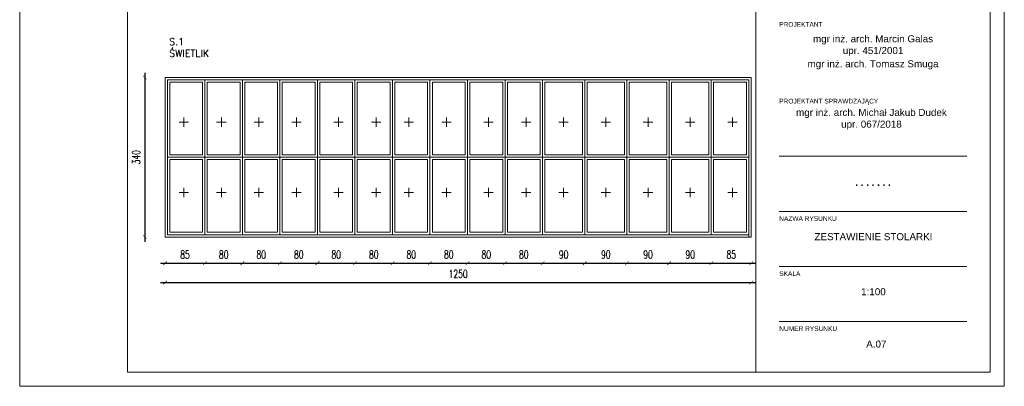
# Model space of a CAD drawing. Header units: millimetres. Extents: x -115268 to 140687, y -37779 to 24471.
# Tile 138 of 256: x 58605 to 60705, y -9752 to -8971. Entities that reach past the tile are written whole.
import ezdxf

# ---------------------------------------------------------------- set-up
doc = ezdxf.new("R2010")
doc.units = ezdxf.units.MM
doc.header["$PDMODE"] = 2
doc.header["$PDSIZE"] = 1
doc.layers.get('0').update_dxf_attribs({"lineweight": 9})
for name, color, linetype, lineweight in [('A - STOLARKA - ZESTAWIENIE', 140, 'Continuous', 9), ('A stolarka', 4, 'Continuous', 9), ('A_CIENKA', 7, 'Continuous', 9)]:
    doc.layers.add(name, color=color, linetype=linetype, lineweight=lineweight)
doc.layers.add('A_WYMIAR', color=253, linetype='Continuous', lineweight=5, transparency=0.2)
doc.styles.add('Arial', font='arial.ttf')
doc.styles.add('ROMANS', font='romanpl.shx', dxfattribs={"bigfont": 'romanbigpl.shx'})
doc.styles.add('romans 1-100', font='romans.shx', dxfattribs={"width": 0.7, "height": 17})
doc.dimstyles.new('___SKALA_1_100', dxfattribs={"dimscale": 10, "dimtxt": 17, "dimasz": 0.8, "dimexe": 2, "dimexo": 2, "dimgap": 1, "dimtad": 1, "dimdec": 4, "dimrnd": 0.5, "dimdsep": 46, "dimtxsty": 'romans 1-100', "dimblk": 'ARCHTICK', "dimcen": 0.1, "dimdle": 1, "dimse1": 1, "dimse2": 1, "dimadec": 0, "dimazin": 0, "dimtfac": 1, "dimtdec": 4, "dimtix": 1, "dimtmove": 0, "dimatfit": 3, "dimldrblk": 'ARCHTICK', "dimfxl": 6, "dimfxlon": 1, "dimtolj": 1, "dimarcsym": 0})

# ---------------------------------------------------------------- blocks, each defined once
blk = doc.blocks.new('METRYKA11')
for p, q in [((7511378.7, 5508935.2), (7511378.7, 5506025.2)), ((7511878.7, 5508935.2), (7511878.7, 5506025.2)), ((7511428.7, 5506485.6), (7511828.7, 5506485.6)), ((7511428.7, 5506368.2), (7511828.7, 5506368.2)), ((7511428.7, 5506250.9), (7511828.7, 5506250.9)), ((7511428.7, 5506133.5), (7511828.7, 5506133.5))]:
    blk.add_line(p, q)
at = {"ltscale": 80, "char_height": 10, "attachment_point": 1, "style": 'Arial'}
for s, insert, width in [('{\\fArial|b0|i0|c238|p34;PROJEKTANT}', (7511428.7, 5506771.9), 135.734), ('PROJEKTANT SPRAWDZAJĄCY', (7511428.7, 5506608.3), 214.014), ('{\\fArial|b0|i0|c238|p34;NAZWA RYSUNKU}', (7511428.7, 5506357.9), 135.734), ('SKALA', (7511428.7, 5506240.5), 135.734), ('{\\fArial|b0|i0|c238|p34;NUMER RYSUNKU}', (7511428.7, 5506123.2), 135.734)]:
    blk.add_mtext(s, dxfattribs=dict(at, insert=insert, width=width))
at = {"char_height": 15, "width": 400, "attachment_point": 1, "style": 'Arial'}
for s, insert in [('\\pxqc;{\\H0.2x;\\P\\P}mgr inż. arch. Marcin Galas\\Pupr. 451/2001{\\H0.20002x;\\P\\H0.6666x;\\P}mgr inż. arch. Tomasz Smuga', (7511428.7, 5506753.8)), ('\\pxqc;{\\H0.2x;\\P\\P}mgr inż. arch. Michał Jakub Dudek\\Pupr. 067/2018', (7511425.3, 5506596.8))]:
    blk.add_mtext(s, dxfattribs=dict(at, insert=insert))
at = {"insert": (7511428.7, 5506437.3), "char_height": 15, "width": 400, "attachment_point": 1}
blk.add_mtext('\\pxqc;{\\fArial|b1|i0|c238|p34;.^I.^I.^I.^I.^I.^I.}', dxfattribs=at)
blk = doc.blocks.new('_ArchTick')
at = {"color": 0, "linetype": 'ByBlock', "const_width": 0.15}
blk.add_lwpolyline([(-0.5, -0.5), (0.5, 0.5)], dxfattribs=at)
blk = doc.blocks.new('*D449')
at = {"layer": 'A_WYMIAR', "color": 0, "lineweight": -2, "transparency": 16777216}
blk.add_line((58871.5, -9084), (58871.5, -9444), dxfattribs=at)
at = {"layer": 'Defpoints', "color": 0, "transparency": 16777216}
for p in [(58914.7, -9094), (58871.5, -9434), (58914.7, -9434)]:
    blk.add_point(p, dxfattribs=at)
at = {"layer": 'A_WYMIAR', "color": 0, "lineweight": -2, "transparency": 16777216, "xscale": 8, "yscale": 8, "zscale": 8}
for p, rotation in [((58871.5, -9094), 90), ((58871.5, -9434), 270)]:
    blk.add_blockref('_ArchTick', p, dxfattribs=dict(at, rotation=rotation))
at = {"layer": 'A_WYMIAR', "color": 0, "transparency": 16777216, "insert": (58853, -9264), "char_height": 17, "attachment_point": 5, "rotation": 90, "style": 'romans 1-100'}
blk.add_mtext('\\A1;340', dxfattribs=at)
blk = doc.blocks.new('*D450')
at = {"layer": 'A_WYMIAR', "color": 0, "lineweight": -2, "transparency": 16777216}
blk.add_line((58904.7, -9531.2), (60174.7, -9531.2), dxfattribs=at)
at = {"layer": 'Defpoints', "color": 0, "transparency": 16777216}
for p in [(58914.7, -9434), (60164.7, -9434), (60164.7, -9531.2)]:
    blk.add_point(p, dxfattribs=at)
at = {"layer": 'A_WYMIAR', "color": 0, "lineweight": -2, "transparency": 16777216, "xscale": 8, "yscale": 8, "zscale": 8, "rotation": 180}
blk.add_blockref('_ArchTick', (58914.7, -9531.2), dxfattribs=at)
at = {"layer": 'A_WYMIAR', "color": 0, "lineweight": -2, "transparency": 16777216, "xscale": 8, "yscale": 8, "zscale": 8}
blk.add_blockref('_ArchTick', (60164.7, -9531.2), dxfattribs=at)
at = {"layer": 'A_WYMIAR', "color": 0, "transparency": 16777216, "insert": (59539.7, -9512.7), "char_height": 17, "attachment_point": 5, "style": 'romans 1-100'}
blk.add_mtext('\\A1;1250', dxfattribs=at)
blk = doc.blocks.new('*D455')
at = {"layer": 'A_WYMIAR', "color": 0, "lineweight": -2, "ltscale": 0.5, "transparency": 16777216}
blk.add_line((58904.7, -9489.9), (59009.7, -9489.9), dxfattribs=at)
at = {"layer": 'Defpoints', "color": 0, "ltscale": 0.5, "transparency": 16777216}
for p in [(58914.7, -9434), (58999.7, -9434), (58999.7, -9489.9)]:
    blk.add_point(p, dxfattribs=at)
at = {"layer": 'A_WYMIAR', "color": 0, "lineweight": -2, "ltscale": 0.5, "transparency": 16777216, "xscale": 8, "yscale": 8, "zscale": 8, "rotation": 180}
blk.add_blockref('_ArchTick', (58914.7, -9489.9), dxfattribs=at)
at = {"layer": 'A_WYMIAR', "color": 0, "lineweight": -2, "ltscale": 0.5, "transparency": 16777216, "xscale": 8, "yscale": 8, "zscale": 8}
blk.add_blockref('_ArchTick', (58999.7, -9489.9), dxfattribs=at)
at = {"layer": 'A_WYMIAR', "color": 0, "ltscale": 0.5, "transparency": 16777216, "insert": (58957.2, -9471.4), "char_height": 17, "attachment_point": 5, "style": 'romans 1-100'}
blk.add_mtext('\\A1;85', dxfattribs=at)
blk = doc.blocks.new('*D456')
at = {"layer": 'A_WYMIAR', "color": 0, "lineweight": -2, "ltscale": 0.5, "transparency": 16777216}
blk.add_line((58989.7, -9489.9), (59089.7, -9489.9), dxfattribs=at)
at = {"layer": 'Defpoints', "color": 0, "ltscale": 0.5, "transparency": 16777216}
for p in [(58999.7, -9434), (59079.7, -9434), (59079.7, -9489.9)]:
    blk.add_point(p, dxfattribs=at)
at = {"layer": 'A_WYMIAR', "color": 0, "lineweight": -2, "ltscale": 0.5, "transparency": 16777216, "xscale": 8, "yscale": 8, "zscale": 8, "rotation": 180}
blk.add_blockref('_ArchTick', (58999.7, -9489.9), dxfattribs=at)
at = {"layer": 'A_WYMIAR', "color": 0, "lineweight": -2, "ltscale": 0.5, "transparency": 16777216, "xscale": 8, "yscale": 8, "zscale": 8}
blk.add_blockref('_ArchTick', (59079.7, -9489.9), dxfattribs=at)
at = {"layer": 'A_WYMIAR', "color": 0, "ltscale": 0.5, "transparency": 16777216, "insert": (59039.7, -9471.4), "char_height": 17, "attachment_point": 5, "style": 'romans 1-100'}
blk.add_mtext('\\A1;80', dxfattribs=at)
blk = doc.blocks.new('*D457')
at = {"layer": 'A_WYMIAR', "color": 0, "lineweight": -2, "ltscale": 0.5, "transparency": 16777216}
blk.add_line((59069.7, -9489.9), (59169.7, -9489.9), dxfattribs=at)
at = {"layer": 'Defpoints', "color": 0, "ltscale": 0.5, "transparency": 16777216}
for p in [(59079.7, -9434), (59159.7, -9429), (59159.7, -9489.9)]:
    blk.add_point(p, dxfattribs=at)
at = {"layer": 'A_WYMIAR', "color": 0, "lineweight": -2, "ltscale": 0.5, "transparency": 16777216, "xscale": 8, "yscale": 8, "zscale": 8, "rotation": 180}
blk.add_blockref('_ArchTick', (59079.7, -9489.9), dxfattribs=at)
at = {"layer": 'A_WYMIAR', "color": 0, "lineweight": -2, "ltscale": 0.5, "transparency": 16777216, "xscale": 8, "yscale": 8, "zscale": 8}
blk.add_blockref('_ArchTick', (59159.7, -9489.9), dxfattribs=at)
at = {"layer": 'A_WYMIAR', "color": 0, "ltscale": 0.5, "transparency": 16777216, "insert": (59119.7, -9471.4), "char_height": 17, "attachment_point": 5, "style": 'romans 1-100'}
blk.add_mtext('\\A1;80', dxfattribs=at)
blk = doc.blocks.new('*D458')
at = {"layer": 'A_WYMIAR', "color": 0, "lineweight": -2, "ltscale": 0.5, "transparency": 16777216}
blk.add_line((59149.7, -9489.9), (59249.7, -9489.9), dxfattribs=at)
at = {"layer": 'Defpoints', "color": 0, "ltscale": 0.5, "transparency": 16777216}
for p in [(59159.7, -9429), (59239.7, -9429), (59239.7, -9489.9)]:
    blk.add_point(p, dxfattribs=at)
at = {"layer": 'A_WYMIAR', "color": 0, "lineweight": -2, "ltscale": 0.5, "transparency": 16777216, "xscale": 8, "yscale": 8, "zscale": 8, "rotation": 180}
blk.add_blockref('_ArchTick', (59159.7, -9489.9), dxfattribs=at)
at = {"layer": 'A_WYMIAR', "color": 0, "lineweight": -2, "ltscale": 0.5, "transparency": 16777216, "xscale": 8, "yscale": 8, "zscale": 8}
blk.add_blockref('_ArchTick', (59239.7, -9489.9), dxfattribs=at)
at = {"layer": 'A_WYMIAR', "color": 0, "ltscale": 0.5, "transparency": 16777216, "insert": (59199.7, -9471.4), "char_height": 17, "attachment_point": 5, "style": 'romans 1-100'}
blk.add_mtext('\\A1;80', dxfattribs=at)
blk = doc.blocks.new('*D459')
at = {"layer": 'A_WYMIAR', "color": 0, "lineweight": -2, "ltscale": 0.5, "transparency": 16777216}
blk.add_line((59229.7, -9489.9), (59329.7, -9489.9), dxfattribs=at)
at = {"layer": 'Defpoints', "color": 0, "ltscale": 0.5, "transparency": 16777216}
for p in [(59239.7, -9429), (59319.7, -9429), (59319.7, -9489.9)]:
    blk.add_point(p, dxfattribs=at)
at = {"layer": 'A_WYMIAR', "color": 0, "lineweight": -2, "ltscale": 0.5, "transparency": 16777216, "xscale": 8, "yscale": 8, "zscale": 8, "rotation": 180}
blk.add_blockref('_ArchTick', (59239.7, -9489.9), dxfattribs=at)
at = {"layer": 'A_WYMIAR', "color": 0, "lineweight": -2, "ltscale": 0.5, "transparency": 16777216, "xscale": 8, "yscale": 8, "zscale": 8}
blk.add_blockref('_ArchTick', (59319.7, -9489.9), dxfattribs=at)
at = {"layer": 'A_WYMIAR', "color": 0, "ltscale": 0.5, "transparency": 16777216, "insert": (59279.7, -9471.4), "char_height": 17, "attachment_point": 5, "style": 'romans 1-100'}
blk.add_mtext('\\A1;80', dxfattribs=at)
blk = doc.blocks.new('*D460')
at = {"layer": 'A_WYMIAR', "color": 0, "lineweight": -2, "ltscale": 0.5, "transparency": 16777216}
blk.add_line((59309.7, -9489.9), (59409.7, -9489.9), dxfattribs=at)
at = {"layer": 'Defpoints', "color": 0, "ltscale": 0.5, "transparency": 16777216}
for p in [(59319.7, -9429), (59399.7, -9429), (59399.7, -9489.9)]:
    blk.add_point(p, dxfattribs=at)
at = {"layer": 'A_WYMIAR', "color": 0, "lineweight": -2, "ltscale": 0.5, "transparency": 16777216, "xscale": 8, "yscale": 8, "zscale": 8, "rotation": 180}
blk.add_blockref('_ArchTick', (59319.7, -9489.9), dxfattribs=at)
at = {"layer": 'A_WYMIAR', "color": 0, "lineweight": -2, "ltscale": 0.5, "transparency": 16777216, "xscale": 8, "yscale": 8, "zscale": 8}
blk.add_blockref('_ArchTick', (59399.7, -9489.9), dxfattribs=at)
at = {"layer": 'A_WYMIAR', "color": 0, "ltscale": 0.5, "transparency": 16777216, "insert": (59359.7, -9471.4), "char_height": 17, "attachment_point": 5, "style": 'romans 1-100'}
blk.add_mtext('\\A1;80', dxfattribs=at)
blk = doc.blocks.new('*D461')
at = {"layer": 'A_WYMIAR', "color": 0, "lineweight": -2, "ltscale": 0.5, "transparency": 16777216}
blk.add_line((59389.7, -9489.9), (59489.7, -9489.9), dxfattribs=at)
at = {"layer": 'Defpoints', "color": 0, "ltscale": 0.5, "transparency": 16777216}
for p in [(59399.7, -9429), (59479.7, -9429), (59479.7, -9489.9)]:
    blk.add_point(p, dxfattribs=at)
at = {"layer": 'A_WYMIAR', "color": 0, "lineweight": -2, "ltscale": 0.5, "transparency": 16777216, "xscale": 8, "yscale": 8, "zscale": 8, "rotation": 180}
blk.add_blockref('_ArchTick', (59399.7, -9489.9), dxfattribs=at)
at = {"layer": 'A_WYMIAR', "color": 0, "lineweight": -2, "ltscale": 0.5, "transparency": 16777216, "xscale": 8, "yscale": 8, "zscale": 8}
blk.add_blockref('_ArchTick', (59479.7, -9489.9), dxfattribs=at)
at = {"layer": 'A_WYMIAR', "color": 0, "ltscale": 0.5, "transparency": 16777216, "insert": (59439.7, -9471.4), "char_height": 17, "attachment_point": 5, "style": 'romans 1-100'}
blk.add_mtext('\\A1;80', dxfattribs=at)
blk = doc.blocks.new('*D462')
at = {"layer": 'A_WYMIAR', "color": 0, "lineweight": -2, "ltscale": 0.5, "transparency": 16777216}
blk.add_line((59469.7, -9489.9), (59569.7, -9489.9), dxfattribs=at)
at = {"layer": 'Defpoints', "color": 0, "ltscale": 0.5, "transparency": 16777216}
for p in [(59479.7, -9429), (59559.7, -9429), (59559.7, -9489.9)]:
    blk.add_point(p, dxfattribs=at)
at = {"layer": 'A_WYMIAR', "color": 0, "lineweight": -2, "ltscale": 0.5, "transparency": 16777216, "xscale": 8, "yscale": 8, "zscale": 8, "rotation": 180}
blk.add_blockref('_ArchTick', (59479.7, -9489.9), dxfattribs=at)
at = {"layer": 'A_WYMIAR', "color": 0, "lineweight": -2, "ltscale": 0.5, "transparency": 16777216, "xscale": 8, "yscale": 8, "zscale": 8}
blk.add_blockref('_ArchTick', (59559.7, -9489.9), dxfattribs=at)
at = {"layer": 'A_WYMIAR', "color": 0, "ltscale": 0.5, "transparency": 16777216, "insert": (59519.7, -9471.4), "char_height": 17, "attachment_point": 5, "style": 'romans 1-100'}
blk.add_mtext('\\A1;80', dxfattribs=at)
blk = doc.blocks.new('*D463')
at = {"layer": 'A_WYMIAR', "color": 0, "lineweight": -2, "ltscale": 0.5, "transparency": 16777216}
blk.add_line((59549.7, -9489.9), (59649.7, -9489.9), dxfattribs=at)
at = {"layer": 'Defpoints', "color": 0, "ltscale": 0.5, "transparency": 16777216}
for p in [(59559.7, -9429), (59639.7, -9429), (59639.7, -9489.9)]:
    blk.add_point(p, dxfattribs=at)
at = {"layer": 'A_WYMIAR', "color": 0, "lineweight": -2, "ltscale": 0.5, "transparency": 16777216, "xscale": 8, "yscale": 8, "zscale": 8, "rotation": 180}
blk.add_blockref('_ArchTick', (59559.7, -9489.9), dxfattribs=at)
at = {"layer": 'A_WYMIAR', "color": 0, "lineweight": -2, "ltscale": 0.5, "transparency": 16777216, "xscale": 8, "yscale": 8, "zscale": 8}
blk.add_blockref('_ArchTick', (59639.7, -9489.9), dxfattribs=at)
at = {"layer": 'A_WYMIAR', "color": 0, "ltscale": 0.5, "transparency": 16777216, "insert": (59599.7, -9471.4), "char_height": 17, "attachment_point": 5, "style": 'romans 1-100'}
blk.add_mtext('\\A1;80', dxfattribs=at)
blk = doc.blocks.new('*D464')
at = {"layer": 'A_WYMIAR', "color": 0, "lineweight": -2, "ltscale": 0.5, "transparency": 16777216}
blk.add_line((59629.7, -9489.9), (59729.7, -9489.9), dxfattribs=at)
at = {"layer": 'Defpoints', "color": 0, "ltscale": 0.5, "transparency": 16777216}
for p in [(59639.7, -9429), (59719.7, -9429), (59719.7, -9489.9)]:
    blk.add_point(p, dxfattribs=at)
at = {"layer": 'A_WYMIAR', "color": 0, "lineweight": -2, "ltscale": 0.5, "transparency": 16777216, "xscale": 8, "yscale": 8, "zscale": 8, "rotation": 180}
blk.add_blockref('_ArchTick', (59639.7, -9489.9), dxfattribs=at)
at = {"layer": 'A_WYMIAR', "color": 0, "lineweight": -2, "ltscale": 0.5, "transparency": 16777216, "xscale": 8, "yscale": 8, "zscale": 8}
blk.add_blockref('_ArchTick', (59719.7, -9489.9), dxfattribs=at)
at = {"layer": 'A_WYMIAR', "color": 0, "ltscale": 0.5, "transparency": 16777216, "insert": (59679.7, -9471.4), "char_height": 17, "attachment_point": 5, "style": 'romans 1-100'}
blk.add_mtext('\\A1;80', dxfattribs=at)
blk = doc.blocks.new('*D465')
at = {"layer": 'A_WYMIAR', "color": 0, "lineweight": -2, "ltscale": 0.5, "transparency": 16777216}
blk.add_line((59709.7, -9489.9), (59819.7, -9489.9), dxfattribs=at)
at = {"layer": 'Defpoints', "color": 0, "ltscale": 0.5, "transparency": 16777216}
for p in [(59719.7, -9429), (59809.7, -9429), (59809.7, -9489.9)]:
    blk.add_point(p, dxfattribs=at)
at = {"layer": 'A_WYMIAR', "color": 0, "lineweight": -2, "ltscale": 0.5, "transparency": 16777216, "xscale": 8, "yscale": 8, "zscale": 8, "rotation": 180}
blk.add_blockref('_ArchTick', (59719.7, -9489.9), dxfattribs=at)
at = {"layer": 'A_WYMIAR', "color": 0, "lineweight": -2, "ltscale": 0.5, "transparency": 16777216, "xscale": 8, "yscale": 8, "zscale": 8}
blk.add_blockref('_ArchTick', (59809.7, -9489.9), dxfattribs=at)
at = {"layer": 'A_WYMIAR', "color": 0, "ltscale": 0.5, "transparency": 16777216, "insert": (59764.7, -9471.4), "char_height": 17, "attachment_point": 5, "style": 'romans 1-100'}
blk.add_mtext('\\A1;90', dxfattribs=at)
blk = doc.blocks.new('*D466')
at = {"layer": 'A_WYMIAR', "color": 0, "lineweight": -2, "ltscale": 0.5, "transparency": 16777216}
blk.add_line((59799.7, -9489.9), (59909.7, -9489.9), dxfattribs=at)
at = {"layer": 'Defpoints', "color": 0, "ltscale": 0.5, "transparency": 16777216}
for p in [(59809.7, -9429), (59899.7, -9429), (59899.7, -9489.9)]:
    blk.add_point(p, dxfattribs=at)
at = {"layer": 'A_WYMIAR', "color": 0, "lineweight": -2, "ltscale": 0.5, "transparency": 16777216, "xscale": 8, "yscale": 8, "zscale": 8, "rotation": 180}
blk.add_blockref('_ArchTick', (59809.7, -9489.9), dxfattribs=at)
at = {"layer": 'A_WYMIAR', "color": 0, "lineweight": -2, "ltscale": 0.5, "transparency": 16777216, "xscale": 8, "yscale": 8, "zscale": 8}
blk.add_blockref('_ArchTick', (59899.7, -9489.9), dxfattribs=at)
at = {"layer": 'A_WYMIAR', "color": 0, "ltscale": 0.5, "transparency": 16777216, "insert": (59854.7, -9471.4), "char_height": 17, "attachment_point": 5, "style": 'romans 1-100'}
blk.add_mtext('\\A1;90', dxfattribs=at)
blk = doc.blocks.new('*D467')
at = {"layer": 'A_WYMIAR', "color": 0, "lineweight": -2, "ltscale": 0.5, "transparency": 16777216}
blk.add_line((59889.7, -9489.9), (59999.7, -9489.9), dxfattribs=at)
at = {"layer": 'Defpoints', "color": 0, "ltscale": 0.5, "transparency": 16777216}
for p in [(59899.7, -9429), (59989.7, -9429), (59989.7, -9489.9)]:
    blk.add_point(p, dxfattribs=at)
at = {"layer": 'A_WYMIAR', "color": 0, "lineweight": -2, "ltscale": 0.5, "transparency": 16777216, "xscale": 8, "yscale": 8, "zscale": 8, "rotation": 180}
blk.add_blockref('_ArchTick', (59899.7, -9489.9), dxfattribs=at)
at = {"layer": 'A_WYMIAR', "color": 0, "lineweight": -2, "ltscale": 0.5, "transparency": 16777216, "xscale": 8, "yscale": 8, "zscale": 8}
blk.add_blockref('_ArchTick', (59989.7, -9489.9), dxfattribs=at)
at = {"layer": 'A_WYMIAR', "color": 0, "ltscale": 0.5, "transparency": 16777216, "insert": (59944.7, -9471.4), "char_height": 17, "attachment_point": 5, "style": 'romans 1-100'}
blk.add_mtext('\\A1;90', dxfattribs=at)
blk = doc.blocks.new('*D468')
at = {"layer": 'A_WYMIAR', "color": 0, "lineweight": -2, "ltscale": 0.5, "transparency": 16777216}
blk.add_line((59979.7, -9489.9), (60089.7, -9489.9), dxfattribs=at)
at = {"layer": 'Defpoints', "color": 0, "ltscale": 0.5, "transparency": 16777216}
for p in [(59989.7, -9429), (60079.7, -9429), (60079.7, -9489.9)]:
    blk.add_point(p, dxfattribs=at)
at = {"layer": 'A_WYMIAR', "color": 0, "lineweight": -2, "ltscale": 0.5, "transparency": 16777216, "xscale": 8, "yscale": 8, "zscale": 8, "rotation": 180}
blk.add_blockref('_ArchTick', (59989.7, -9489.9), dxfattribs=at)
at = {"layer": 'A_WYMIAR', "color": 0, "lineweight": -2, "ltscale": 0.5, "transparency": 16777216, "xscale": 8, "yscale": 8, "zscale": 8}
blk.add_blockref('_ArchTick', (60079.7, -9489.9), dxfattribs=at)
at = {"layer": 'A_WYMIAR', "color": 0, "ltscale": 0.5, "transparency": 16777216, "insert": (60034.7, -9471.4), "char_height": 17, "attachment_point": 5, "style": 'romans 1-100'}
blk.add_mtext('\\A1;90', dxfattribs=at)
blk = doc.blocks.new('*D469')
at = {"layer": 'A_WYMIAR', "color": 0, "lineweight": -2, "ltscale": 0.5, "transparency": 16777216}
blk.add_line((60069.7, -9489.9), (60174.7, -9489.9), dxfattribs=at)
at = {"layer": 'Defpoints', "color": 0, "ltscale": 0.5, "transparency": 16777216}
for p in [(60079.7, -9429), (60164.7, -9429), (60164.7, -9489.9)]:
    blk.add_point(p, dxfattribs=at)
at = {"layer": 'A_WYMIAR', "color": 0, "lineweight": -2, "ltscale": 0.5, "transparency": 16777216, "xscale": 8, "yscale": 8, "zscale": 8, "rotation": 180}
blk.add_blockref('_ArchTick', (60079.7, -9489.9), dxfattribs=at)
at = {"layer": 'A_WYMIAR', "color": 0, "lineweight": -2, "ltscale": 0.5, "transparency": 16777216, "xscale": 8, "yscale": 8, "zscale": 8}
blk.add_blockref('_ArchTick', (60164.7, -9489.9), dxfattribs=at)
at = {"layer": 'A_WYMIAR', "color": 0, "ltscale": 0.5, "transparency": 16777216, "insert": (60122.2, -9471.4), "char_height": 17, "attachment_point": 5, "style": 'romans 1-100'}
blk.add_mtext('\\A1;85', dxfattribs=at)

msp = doc.modelspace()

# ---------------------------------------------------------------- linework, layer by layer
for p, q in [((60224.56021, -9496.66711), (60624.56021, -9496.66711)), ((60224.56021, -9614.03476), (60624.56021, -9614.03476))]:
    msp.add_line(p, q)
at = {"layer": 'A stolarka', "ltscale": 0.5}
for p, q in [((58919.66369, -9099.00269), (58919.66369, -9104.00269)), ((58919.66369, -9099.00269), (60159.66369, -9099.00269)), ((58924.66369, -9104.00269), (58994.66369, -9104.00269)), ((59004.66369, -9104.00269), (59074.66369, -9104.00269)), ((59084.66369, -9104.00269), (59154.66369, -9104.00269)), ((59164.66369, -9104.00269), (59234.66369, -9104.00269)), ((59244.66369, -9104.00269), (59314.66369, -9104.00269)), ((59324.66369, -9104.00269), (59394.66369, -9104.00269)), ((59404.66369, -9104.00269), (59474.66369, -9104.00269)), ((59484.66369, -9104.00269), (59554.66369, -9104.00269)), ((59564.66369, -9104.00269), (59634.66369, -9104.00269)), ((59644.66369, -9104.00269), (59714.66369, -9104.00269)), ((59724.66369, -9104.00269), (59804.66369, -9104.00269)), ((59814.66369, -9104.00269), (59894.66369, -9104.00269)), ((59904.66369, -9104.00269), (59984.66369, -9104.00269)), ((59994.66369, -9104.00269), (60074.66369, -9104.00269)), ((60084.66369, -9104.00269), (60154.66369, -9104.00269)), ((58919.66369, -9429.00269), (58919.66369, -9424.00269)), ((58924.66369, -9424.00269), (58994.66369, -9424.00269)), ((59004.66369, -9424.00269), (59074.66369, -9424.00269)), ((59084.66369, -9424.00269), (59154.66369, -9424.00269)), ((59164.66369, -9424.00269), (59234.66369, -9424.00269)), ((59244.66369, -9424.00269), (59314.66369, -9424.00269)), ((59324.66369, -9424.00269), (59394.66369, -9424.00269)), ((59404.66369, -9424.00269), (59474.66369, -9424.00269)), ((59484.66369, -9424.00269), (59554.66369, -9424.00269)), ((59564.66369, -9424.00269), (59634.66369, -9424.00269)), ((59644.66369, -9424.00269), (59714.66369, -9424.00269)), ((59724.66369, -9424.00269), (59804.66369, -9424.00269)), ((59814.66369, -9424.00269), (59894.66369, -9424.00269)), ((59904.66369, -9424.00269), (59984.66369, -9424.00269)), ((59994.66369, -9424.00269), (60074.66369, -9424.00269)), ((60084.66369, -9424.00269), (60154.66369, -9424.00269)), ((58919.66369, -9429.00269), (60159.66369, -9429.00269))]:
    msp.add_line(p, q, dxfattribs=at)
at = {"layer": 'A stolarka'}
for p, q in [((58954.66369, -9189.00269), (58944.66369, -9189.00269)), ((58954.66369, -9199.00269), (58954.66369, -9179.00269)), ((58954.66369, -9189.00269), (58964.66369, -9189.00269)), ((59034.66369, -9189.00269), (59024.66369, -9189.00269)), ((59034.66369, -9199.00269), (59034.66369, -9179.00269)), ((59034.66369, -9189.00269), (59044.66369, -9189.00269)), ((59114.66369, -9189.00269), (59104.66369, -9189.00269)), ((59114.66369, -9199.00269), (59114.66369, -9179.00269)), ((59114.66369, -9189.00269), (59124.66369, -9189.00269)), ((59194.66369, -9189.00269), (59184.66369, -9189.00269)), ((59194.66369, -9199.00269), (59194.66369, -9179.00269)), ((59194.66369, -9189.00269), (59204.66369, -9189.00269)), ((59284.66369, -9189.00269), (59274.66369, -9189.00269)), ((59284.66369, -9199.00269), (59284.66369, -9179.00269)), ((59284.66369, -9189.00269), (59294.66369, -9189.00269)), ((59364.66369, -9189.00269), (59354.66369, -9189.00269)), ((59364.66369, -9199.00269), (59364.66369, -9179.00269)), ((59364.66369, -9189.00269), (59374.66369, -9189.00269)), ((59434.66369, -9189.00269), (59424.66369, -9189.00269)), ((59434.66369, -9199.00269), (59434.66369, -9179.00269)), ((59434.66369, -9189.00269), (59444.66369, -9189.00269)), ((59514.66369, -9189.00269), (59504.66369, -9189.00269)), ((59514.66369, -9199.00269), (59514.66369, -9179.00269)), ((59514.66369, -9189.00269), (59524.66369, -9189.00269)), ((59604.66369, -9189.00269), (59594.66369, -9189.00269)), ((59604.66369, -9199.00269), (59604.66369, -9179.00269)), ((59604.66369, -9189.00269), (59614.66369, -9189.00269)), ((59684.66369, -9189.00269), (59674.66369, -9189.00269)), ((59684.66369, -9199.00269), (59684.66369, -9179.00269)), ((59684.66369, -9189.00269), (59694.66369, -9189.00269)), ((59764.66369, -9189.00269), (59754.66369, -9189.00269)), ((59764.66369, -9199.00269), (59764.66369, -9179.00269)), ((59764.66369, -9189.00269), (59774.66369, -9189.00269)), ((59854.66369, -9189.00269), (59844.66369, -9189.00269)), ((59854.66369, -9199.00269), (59854.66369, -9179.00269)), ((59854.66369, -9189.00269), (59864.66369, -9189.00269)), ((59944.66369, -9189.00269), (59934.66369, -9189.00269)), ((59944.66369, -9199.00269), (59944.66369, -9179.00269)), ((59944.66369, -9189.00269), (59954.66369, -9189.00269)), ((60034.66369, -9189.00269), (60024.66369, -9189.00269)), ((60034.66369, -9199.00269), (60034.66369, -9179.00269)), ((60034.66369, -9189.00269), (60044.66369, -9189.00269)), ((60124.66369, -9189.00269), (60114.66369, -9189.00269)), ((60124.66369, -9199.00269), (60124.66369, -9179.00269)), ((60124.66369, -9189.00269), (60134.66369, -9189.00269)), ((58954.66369, -9339.00269), (58944.66369, -9339.00269)), ((58954.66369, -9329.00269), (58954.66369, -9349.00269)), ((58954.66369, -9339.00269), (58964.66369, -9339.00269)), ((59034.66369, -9339.00269), (59024.66369, -9339.00269)), ((59034.66369, -9329.00269), (59034.66369, -9349.00269)), ((59034.66369, -9339.00269), (59044.66369, -9339.00269)), ((59114.66369, -9339.00269), (59104.66369, -9339.00269)), ((59114.66369, -9329.00269), (59114.66369, -9349.00269)), ((59114.66369, -9339.00269), (59124.66369, -9339.00269)), ((59194.66369, -9339.00269), (59184.66369, -9339.00269)), ((59194.66369, -9329.00269), (59194.66369, -9349.00269)), ((59194.66369, -9339.00269), (59204.66369, -9339.00269)), ((59284.66369, -9339.00269), (59274.66369, -9339.00269)), ((59284.66369, -9329.00269), (59284.66369, -9349.00269)), ((59284.66369, -9339.00269), (59294.66369, -9339.00269)), ((59364.66369, -9339.00269), (59354.66369, -9339.00269)), ((59364.66369, -9329.00269), (59364.66369, -9349.00269)), ((59364.66369, -9339.00269), (59374.66369, -9339.00269)), ((59434.66369, -9339.00269), (59424.66369, -9339.00269)), ((59434.66369, -9329.00269), (59434.66369, -9349.00269)), ((59434.66369, -9339.00269), (59444.66369, -9339.00269)), ((59514.66369, -9339.00269), (59504.66369, -9339.00269)), ((59514.66369, -9329.00269), (59514.66369, -9349.00269)), ((59514.66369, -9339.00269), (59524.66369, -9339.00269)), ((59604.66369, -9339.00269), (59594.66369, -9339.00269)), ((59604.66369, -9329.00269), (59604.66369, -9349.00269)), ((59604.66369, -9339.00269), (59614.66369, -9339.00269)), ((59684.66369, -9339.00269), (59674.66369, -9339.00269)), ((59684.66369, -9329.00269), (59684.66369, -9349.00269)), ((59684.66369, -9339.00269), (59694.66369, -9339.00269)), ((59764.66369, -9339.00269), (59754.66369, -9339.00269)), ((59764.66369, -9329.00269), (59764.66369, -9349.00269)), ((59764.66369, -9339.00269), (59774.66369, -9339.00269)), ((59854.66369, -9339.00269), (59844.66369, -9339.00269)), ((59854.66369, -9329.00269), (59854.66369, -9349.00269)), ((59854.66369, -9339.00269), (59864.66369, -9339.00269)), ((59944.66369, -9339.00269), (59934.66369, -9339.00269)), ((59944.66369, -9329.00269), (59944.66369, -9349.00269)), ((59944.66369, -9339.00269), (59954.66369, -9339.00269)), ((60034.66369, -9339.00269), (60024.66369, -9339.00269)), ((60034.66369, -9329.00269), (60034.66369, -9349.00269)), ((60034.66369, -9339.00269), (60044.66369, -9339.00269)), ((60124.66369, -9339.00269), (60114.66369, -9339.00269)), ((60124.66369, -9329.00269), (60124.66369, -9349.00269)), ((60124.66369, -9339.00269), (60134.66369, -9339.00269))]:
    msp.add_line(p, q, dxfattribs=at)
at = {"layer": 'A stolarka', "ltscale": 0.2}
msp.add_lwpolyline([(58914.66369, -9094.00269), (60164.66369, -9094.00269), (60164.66369, -9434.00269), (58914.66369, -9434.00269)], close=True, dxfattribs=at)
msp.add_lwpolyline([(58914.66369, -9094.00269), (60164.66369, -9094.00269), (60164.66369, -9434.00269), (58914.66369, -9434.00269)], close=True, dxfattribs=at)
msp.add_lwpolyline([(58914.66369, -9094.00269), (60164.66369, -9094.00269), (60164.66369, -9434.00269), (58914.66369, -9434.00269)], close=True, dxfattribs=at)
at = {"layer": 'A stolarka'}
for points in [[(58919.66369, -9094.00269), (58999.66369, -9094.00269)], [(58999.66369, -9099.00269), (58999.66369, -9264.00269), (58919.66369, -9264.00269), (58919.66369, -9099.00269)], [(58924.66369, -9099.00269), (58994.66369, -9099.00269)], [(58994.66369, -9104.00269), (58994.66369, -9259.00269), (58924.66369, -9259.00269), (58924.66369, -9104.00269)], [(58999.66369, -9094.00269), (59079.66369, -9094.00269)], [(59079.66369, -9099.00269), (59079.66369, -9264.00269), (58999.66369, -9264.00269), (58999.66369, -9099.00269)], [(59004.66369, -9099.00269), (59074.66369, -9099.00269)], [(59074.66369, -9104.00269), (59074.66369, -9259.00269), (59004.66369, -9259.00269), (59004.66369, -9104.00269)], [(59079.66369, -9094.00269), (59159.66369, -9094.00269)], [(59159.66369, -9099.00269), (59159.66369, -9264.00269), (59079.66369, -9264.00269), (59079.66369, -9099.00269)], [(59084.66369, -9099.00269), (59154.66369, -9099.00269)], [(59154.66369, -9104.00269), (59154.66369, -9259.00269), (59084.66369, -9259.00269), (59084.66369, -9104.00269)], [(59159.66369, -9094.00269), (59239.66369, -9094.00269)], [(59239.66369, -9099.00269), (59239.66369, -9264.00269), (59159.66369, -9264.00269), (59159.66369, -9099.00269)], [(59164.66369, -9099.00269), (59234.66369, -9099.00269)], [(59234.66369, -9104.00269), (59234.66369, -9259.00269), (59164.66369, -9259.00269), (59164.66369, -9104.00269)], [(59319.66369, -9094.00269), (59239.66369, -9094.00269)], [(59239.66369, -9099.00269), (59239.66369, -9264.00269), (59319.66369, -9264.00269), (59319.66369, -9099.00269)], [(59314.66369, -9099.00269), (59244.66369, -9099.00269)], [(59244.66369, -9104.00269), (59244.66369, -9259.00269), (59314.66369, -9259.00269), (59314.66369, -9104.00269)], [(59399.66369, -9094.00269), (59319.66369, -9094.00269)], [(59319.66369, -9099.00269), (59319.66369, -9264.00269), (59399.66369, -9264.00269), (59399.66369, -9099.00269)], [(59394.66369, -9099.00269), (59324.66369, -9099.00269)], [(59324.66369, -9104.00269), (59324.66369, -9259.00269), (59394.66369, -9259.00269), (59394.66369, -9104.00269)], [(59399.66369, -9094.00269), (59479.66369, -9094.00269)], [(59479.66369, -9099.00269), (59479.66369, -9264.00269), (59399.66369, -9264.00269), (59399.66369, -9099.00269)], [(59404.66369, -9099.00269), (59474.66369, -9099.00269)], [(59474.66369, -9104.00269), (59474.66369, -9259.00269), (59404.66369, -9259.00269), (59404.66369, -9104.00269)], [(59479.66369, -9094.00269), (59559.66369, -9094.00269)], [(59559.66369, -9099.00269), (59559.66369, -9264.00269), (59479.66369, -9264.00269), (59479.66369, -9099.00269)], [(59484.66369, -9099.00269), (59554.66369, -9099.00269)], [(59554.66369, -9104.00269), (59554.66369, -9259.00269), (59484.66369, -9259.00269), (59484.66369, -9104.00269)], [(59639.66369, -9094.00269), (59559.66369, -9094.00269)], [(59559.66369, -9099.00269), (59559.66369, -9264.00269), (59639.66369, -9264.00269), (59639.66369, -9099.00269)], [(59634.66369, -9099.00269), (59564.66369, -9099.00269)], [(59564.66369, -9104.00269), (59564.66369, -9259.00269), (59634.66369, -9259.00269), (59634.66369, -9104.00269)], [(59719.66369, -9094.00269), (59639.66369, -9094.00269)], [(59639.66369, -9099.00269), (59639.66369, -9264.00269), (59719.66369, -9264.00269), (59719.66369, -9099.00269)], [(59714.66369, -9099.00269), (59644.66369, -9099.00269)], [(59644.66369, -9104.00269), (59644.66369, -9259.00269), (59714.66369, -9259.00269), (59714.66369, -9104.00269)], [(59809.66369, -9094.00269), (59719.66369, -9094.00269)], [(59719.66369, -9099.00269), (59719.66369, -9264.00269), (59809.66369, -9264.00269), (59809.66369, -9099.00269)], [(59804.66369, -9099.00269), (59724.66369, -9099.00269)], [(59724.66369, -9104.00269), (59724.66369, -9259.00269), (59804.66369, -9259.00269), (59804.66369, -9104.00269)], [(59899.66369, -9094.00269), (59809.66369, -9094.00269)], [(59809.66369, -9099.00269), (59809.66369, -9264.00269), (59899.66369, -9264.00269), (59899.66369, -9099.00269)], [(59894.66369, -9099.00269), (59814.66369, -9099.00269)], [(59814.66369, -9104.00269), (59814.66369, -9259.00269), (59894.66369, -9259.00269), (59894.66369, -9104.00269)], [(59989.66369, -9094.00269), (59899.66369, -9094.00269)], [(59899.66369, -9099.00269), (59899.66369, -9264.00269), (59989.66369, -9264.00269), (59989.66369, -9099.00269)], [(59984.66369, -9099.00269), (59904.66369, -9099.00269)], [(59904.66369, -9104.00269), (59904.66369, -9259.00269), (59984.66369, -9259.00269), (59984.66369, -9104.00269)], [(60079.66369, -9094.00269), (59989.66369, -9094.00269)], [(59989.66369, -9099.00269), (59989.66369, -9264.00269), (60079.66369, -9264.00269), (60079.66369, -9099.00269)], [(60074.66369, -9099.00269), (59994.66369, -9099.00269)], [(59994.66369, -9104.00269), (59994.66369, -9259.00269), (60074.66369, -9259.00269), (60074.66369, -9104.00269)], [(60159.66369, -9094.00269), (60079.66369, -9094.00269)], [(60079.66369, -9099.00269), (60079.66369, -9264.00269), (60159.66369, -9264.00269), (60159.66369, -9099.00269)], [(60154.66369, -9099.00269), (60084.66369, -9099.00269)], [(60084.66369, -9104.00269), (60084.66369, -9259.00269), (60154.66369, -9259.00269), (60154.66369, -9104.00269)], [(58999.66369, -9429.00269), (58999.66369, -9264.00269), (58919.66369, -9264.00269), (58919.66369, -9429.00269)], [(58994.66369, -9424.00269), (58994.66369, -9269.00269), (58924.66369, -9269.00269), (58924.66369, -9424.00269)], [(59079.66369, -9429.00269), (59079.66369, -9264.00269), (58999.66369, -9264.00269), (58999.66369, -9429.00269)], [(59074.66369, -9424.00269), (59074.66369, -9269.00269), (59004.66369, -9269.00269), (59004.66369, -9424.00269)], [(59159.66369, -9429.00269), (59159.66369, -9264.00269), (59079.66369, -9264.00269), (59079.66369, -9429.00269)], [(59154.66369, -9424.00269), (59154.66369, -9269.00269), (59084.66369, -9269.00269), (59084.66369, -9424.00269)], [(59239.66369, -9429.00269), (59239.66369, -9264.00269), (59159.66369, -9264.00269), (59159.66369, -9429.00269)], [(59234.66369, -9424.00269), (59234.66369, -9269.00269), (59164.66369, -9269.00269), (59164.66369, -9424.00269)], [(59239.66369, -9429.00269), (59239.66369, -9264.00269), (59319.66369, -9264.00269), (59319.66369, -9429.00269)], [(59244.66369, -9424.00269), (59244.66369, -9269.00269), (59314.66369, -9269.00269), (59314.66369, -9424.00269)], [(59319.66369, -9429.00269), (59319.66369, -9264.00269), (59399.66369, -9264.00269), (59399.66369, -9429.00269)], [(59324.66369, -9424.00269), (59324.66369, -9269.00269), (59394.66369, -9269.00269), (59394.66369, -9424.00269)], [(59479.66369, -9429.00269), (59479.66369, -9264.00269), (59399.66369, -9264.00269), (59399.66369, -9429.00269)], [(59474.66369, -9424.00269), (59474.66369, -9269.00269), (59404.66369, -9269.00269), (59404.66369, -9424.00269)], [(59559.66369, -9429.00269), (59559.66369, -9264.00269), (59479.66369, -9264.00269), (59479.66369, -9429.00269)], [(59554.66369, -9424.00269), (59554.66369, -9269.00269), (59484.66369, -9269.00269), (59484.66369, -9424.00269)], [(59559.66369, -9429.00269), (59559.66369, -9264.00269), (59639.66369, -9264.00269), (59639.66369, -9429.00269)], [(59564.66369, -9424.00269), (59564.66369, -9269.00269), (59634.66369, -9269.00269), (59634.66369, -9424.00269)], [(59639.66369, -9429.00269), (59639.66369, -9264.00269), (59719.66369, -9264.00269), (59719.66369, -9429.00269)], [(59644.66369, -9424.00269), (59644.66369, -9269.00269), (59714.66369, -9269.00269), (59714.66369, -9424.00269)], [(59719.66369, -9429.00269), (59719.66369, -9264.00269), (59809.66369, -9264.00269), (59809.66369, -9429.00269)], [(59724.66369, -9424.00269), (59724.66369, -9269.00269), (59804.66369, -9269.00269), (59804.66369, -9424.00269)], [(59809.66369, -9429.00269), (59809.66369, -9264.00269), (59899.66369, -9264.00269), (59899.66369, -9429.00269)], [(59814.66369, -9424.00269), (59814.66369, -9269.00269), (59894.66369, -9269.00269), (59894.66369, -9424.00269)], [(59899.66369, -9429.00269), (59899.66369, -9264.00269), (59989.66369, -9264.00269), (59989.66369, -9429.00269)], [(59904.66369, -9424.00269), (59904.66369, -9269.00269), (59984.66369, -9269.00269), (59984.66369, -9424.00269)], [(59989.66369, -9429.00269), (59989.66369, -9264.00269), (60079.66369, -9264.00269), (60079.66369, -9429.00269)], [(59994.66369, -9424.00269), (59994.66369, -9269.00269), (60074.66369, -9269.00269), (60074.66369, -9424.00269)], [(60079.66369, -9429.00269), (60079.66369, -9264.00269), (60159.66369, -9264.00269), (60159.66369, -9434.00269), (60079.66369, -9434.00269)], [(60084.66369, -9424.00269), (60084.66369, -9269.00269), (60154.66369, -9269.00269), (60154.66369, -9424.00269)], [(58919.66369, -9434.00269), (58999.66369, -9434.00269)], [(58924.66369, -9429.00269), (58994.66369, -9429.00269)], [(58999.66369, -9434.00269), (59079.66369, -9434.00269)], [(59004.66369, -9429.00269), (59074.66369, -9429.00269)], [(59079.66369, -9434.00269), (59159.66369, -9434.00269)], [(59084.66369, -9429.00269), (59154.66369, -9429.00269)], [(59159.66369, -9434.00269), (59239.66369, -9434.00269)], [(59164.66369, -9429.00269), (59234.66369, -9429.00269)], [(59319.66369, -9434.00269), (59239.66369, -9434.00269)], [(59314.66369, -9429.00269), (59244.66369, -9429.00269)], [(59399.66369, -9434.00269), (59319.66369, -9434.00269)], [(59394.66369, -9429.00269), (59324.66369, -9429.00269)], [(59399.66369, -9434.00269), (59479.66369, -9434.00269)], [(59404.66369, -9429.00269), (59474.66369, -9429.00269)], [(59479.66369, -9434.00269), (59559.66369, -9434.00269)], [(59484.66369, -9429.00269), (59554.66369, -9429.00269)], [(59639.66369, -9434.00269), (59559.66369, -9434.00269)], [(59634.66369, -9429.00269), (59564.66369, -9429.00269)], [(59719.66369, -9434.00269), (59639.66369, -9434.00269)], [(59714.66369, -9429.00269), (59644.66369, -9429.00269)], [(59809.66369, -9434.00269), (59719.66369, -9434.00269)], [(59804.66369, -9429.00269), (59724.66369, -9429.00269)], [(59899.66369, -9434.00269), (59809.66369, -9434.00269)], [(59894.66369, -9429.00269), (59814.66369, -9429.00269)], [(59989.66369, -9434.00269), (59899.66369, -9434.00269)], [(59984.66369, -9429.00269), (59904.66369, -9429.00269)], [(60079.66369, -9434.00269), (59989.66369, -9434.00269)], [(60074.66369, -9429.00269), (59994.66369, -9429.00269)], [(60154.66369, -9429.00269), (60084.66369, -9429.00269)]]:
    msp.add_lwpolyline(points, dxfattribs=at)
at = {"layer": 'A_CIENKA'}
for points in [[(60704.56021, -6782.35612), (60704.56021, -9752.35612), (58604.56021, -9752.35612), (58604.56021, -6782.35612)], [(60674.56021, -6812.35612), (60674.56021, -9722.35612), (58834.56021, -9722.35612), (58834.56021, -6812.35612)]]:
    msp.add_lwpolyline(points, close=True, dxfattribs=at)

# ---------------------------------------------------------------- block references
at = {"layer": 'A_CIENKA', "color": 3}
msp.add_blockref('METRYKA11', (-7451204.10935, -5515747.52869), dxfattribs=at)

# ---------------------------------------------------------------- texts
at = {"char_height": 15, "width": 400, "attachment_point": 1, "style": 'Arial'}
for s, insert in [('\\pxqc;ZESTAWIENIE STOLARKI', (60225.465, -9425.73596)), ('\\pxqc;1:100', (60225.465, -9543.1036)), ('\\pxqc;A.07', (60231.63155, -9654.71869))]:
    msp.add_mtext(s, dxfattribs=dict(at, insert=insert))
at = {"ltscale": 80, "char_height": 10, "width": 135.7340032, "attachment_point": 1, "style": 'Arial'}
for s, insert in [('SKALA', (60224.56021, -9506.98531)), ('{\\fArial|b0|i0|c238|p34;NUMER RYSUNKU}', (60224.56021, -9624.35295))]:
    msp.add_mtext(s, dxfattribs=dict(at, insert=insert))
at = {"layer": 'A - STOLARKA - ZESTAWIENIE', "color": 7, "insert": (58923.31155, -9009.96488), "char_height": 15, "width": 461.1279162, "attachment_point": 1, "style": 'ROMANS'}
msp.add_mtext('{\\Fromans|c238;S.1\\PŚWIETLIK}', dxfattribs=at)

# ---------------------------------------------------------------- dimensions: what is measured, and where the dimension line sits
at = {"layer": 'A_WYMIAR'}
dim = msp.add_linear_dim(base=(58871.48727, -9434.00269), p1=(58914.66369, -9094.00269), p2=(58914.66369, -9434.00269), angle=90, dimstyle='___SKALA_1_100', dxfattribs=at)
dim.commit()
dim.dimension.update_dxf_attribs({"geometry": '*D449', "text_midpoint": (58852.98727, -9264.00269)})
dim = msp.add_linear_dim(base=(60164.66369, -9531.16028), p1=(58914.66369, -9434.00269), p2=(60164.66369, -9434.00269), dimstyle='___SKALA_1_100', dxfattribs=at)
dim.commit()
dim.dimension.update_dxf_attribs({"geometry": '*D450', "text_midpoint": (59539.66369, -9512.66028)})
at = {"layer": 'A_WYMIAR', "ltscale": 0.5}
dim = msp.add_linear_dim(base=(58999.66369, -9489.89255), p1=(58914.66369, -9434.00269), p2=(58999.66369, -9434.00269), dimstyle='___SKALA_1_100', dxfattribs=at)
dim.commit()
dim.dimension.update_dxf_attribs({"geometry": '*D455', "text_midpoint": (58957.16369, -9471.39255)})
for base, p1, p2, picture, middle in [((59079.66369, -9489.89255), (58999.66369, -9434.00269), (59079.66369, -9434.00269), '*D456', (59039.66369, -9471.39255)), ((59159.66369, -9489.89255), (59079.66369, -9434.00269), (59159.66369, -9429.00269), '*D457', (59119.66369, -9471.39255)), ((59239.66369, -9489.89255), (59159.66369, -9429.00269), (59239.66369, -9429.00269), '*D458', (59199.66369, -9471.39255)), ((59319.66369, -9489.89255), (59239.66369, -9429.00269), (59319.66369, -9429.00269), '*D459', (59279.66369, -9471.39255)), ((59399.66369, -9489.89255), (59319.66369, -9429.00269), (59399.66369, -9429.00269), '*D460', (59359.66369, -9471.39255)), ((59479.66369, -9489.89255), (59399.66369, -9429.00269), (59479.66369, -9429.00269), '*D461', (59439.66369, -9471.39255)), ((59559.66369, -9489.89255), (59479.66369, -9429.00269), (59559.66369, -9429.00269), '*D462', (59519.66369, -9471.39255)), ((59639.66369, -9489.89255), (59559.66369, -9429.00269), (59639.66369, -9429.00269), '*D463', (59599.66369, -9471.39255)), ((59719.66369, -9489.89255), (59639.66369, -9429.00269), (59719.66369, -9429.00269), '*D464', (59679.66369, -9471.39255)), ((59809.66369, -9489.89255), (59719.66369, -9429.00269), (59809.66369, -9429.00269), '*D465', (59764.66369, -9471.39255)), ((59899.66369, -9489.89255), (59809.66369, -9429.00269), (59899.66369, -9429.00269), '*D466', (59854.66369, -9471.39255)), ((59989.66369, -9489.89255), (59899.66369, -9429.00269), (59989.66369, -9429.00269), '*D467', (59944.66369, -9471.39255)), ((60079.66369, -9489.89255), (59989.66369, -9429.00269), (60079.66369, -9429.00269), '*D468', (60034.66369, -9471.39255)), ((60164.66369, -9489.89255), (60079.66369, -9429.00269), (60164.66369, -9429.00269), '*D469', (60122.16369, -9471.39255))]:
    dim = msp.add_linear_dim(base=base, p1=p1, p2=p2, dimstyle='___SKALA_1_100', override={"dimtmove": 1}, dxfattribs=at)
    dim.commit()
    dim.dimension.update_dxf_attribs({"geometry": picture, "text_midpoint": middle})

doc.saveas('drawing.dxf')
